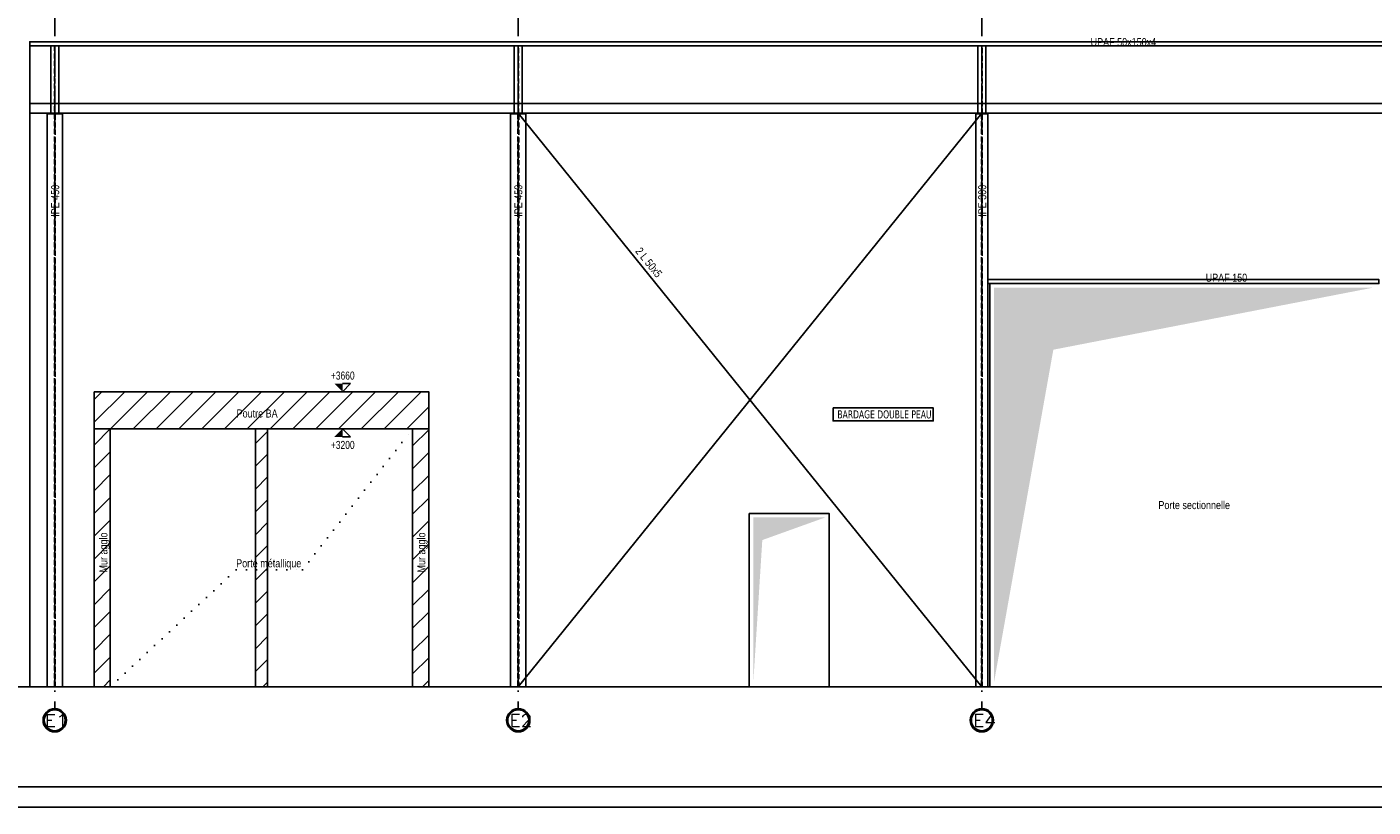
# Model space of a CAD drawing. Extents: x 293186 to 369035, y -341273 to -122059.
# Tile 2 of 64: x 325128 to 341826, y -340378 to -330703. Entities that reach past the tile are written whole.
import ezdxf

# ---------------------------------------------------------------- set-up
doc = ezdxf.new("R2010")
doc.units = 0
doc.header["$LTSCALE"] = 50
for name, pattern in [('DASHDOT', [10, 5, -2.5, 0, -2.5]), ('DOT', [2.5, 0, -2.5]), ('HIDDEN', [1.875, 1.25, -0.625])]:
    doc.linetypes.add(name, pattern=pattern)
doc.layers.add('ECHELLE_1_50', color=7, linetype='CONTINUOUS')
doc.styles.add('ARIAL', font='txt')
doc.styles.add('CADWORK5', font='ROMAND', dxfattribs={"width": 0.8})
doc.styles.add('TAHOMA', font='txt')
pattern_1 = [(45, (0, 0), (141.42136, -141.42136), [])]

# ---------------------------------------------------------------- blocks, each defined once
blk = doc.blocks.new('*D84')
at = {"layer": 'ECHELLE_1_50', "color": 150}
for p, q in [((329143, -335687), (328793, -335687)), ((329043, -335687), (329143, -335787)), ((329143, -335787), (329043, -335787))]:
    blk.add_line(p, q, dxfattribs=at)
blk.add_solid([(329043, -335687), (329043, -335787), (328943, -335787)], dxfattribs=at)
at = {"layer": 'ECHELLE_1_50', "color": 26, "style": 'ARIAL', "width": 0.75}
blk.add_text('+3200', height=100, dxfattribs=at).set_placement((328899, -335937))
blk = doc.blocks.new('*D85')
at = {"layer": 'ECHELLE_1_50', "color": 150}
for p, q in [((329143, -335227), (328793, -335227)), ((329043, -335227), (329143, -335127)), ((329143, -335127), (329043, -335127))]:
    blk.add_line(p, q, dxfattribs=at)
blk.add_solid([(329043, -335227), (329043, -335127), (328943, -335127)], dxfattribs=at)
at = {"layer": 'ECHELLE_1_50', "color": 26, "style": 'ARIAL', "width": 0.75}
blk.add_text('+3660', height=100, dxfattribs=at).set_placement((328899, -335077))

msp = doc.modelspace()

# ---------------------------------------------------------------- hatches: boundary and pattern name
at = {"layer": 'ECHELLE_1_50'}
for points in [[(337123, -338837), (337123, -333937), (341823, -333937), (337860, -334706)], [(334138, -338837), (334138, -336787), (335028, -336787), (334250, -337067)]]:
    msp.add_hatch(color=9, dxfattribs=at).paths.add_polyline_path(points)
at = {"layer": 'ECHELLE_1_50', "linetype": 'CONTINUOUS'}
h = msp.add_hatch(dxfattribs=at)
h.set_pattern_fill('ANSI31', color=212, scale=62.992521, style=0, pattern_type=2)
h.set_pattern_definition(pattern_1)
h.paths.add_polyline_path([(325963, -335227), (325963, -335687), (330113, -335687), (330113, -335227)])
h = msp.add_hatch(dxfattribs=at)
h.set_pattern_fill('ANSI31', color=212, scale=62.992521, style=0, pattern_type=2)
h.set_pattern_definition(pattern_1)
h.paths.add_polyline_path([(325963, -335687), (326163, -335687), (326163, -338887), (325963, -338887)])
h = msp.add_hatch(dxfattribs=at)
h.set_pattern_fill('ANSI31', color=212, scale=62.992521, style=0, pattern_type=2)
h.set_pattern_definition(pattern_1)
h.paths.add_polyline_path([(327963, -335687), (328113, -335687), (328113, -338887), (327963, -338887)])
h = msp.add_hatch(dxfattribs=at)
h.set_pattern_fill('ANSI31', color=212, scale=62.992521, style=0, pattern_type=2)
h.set_pattern_definition(pattern_1)
h.paths.add_polyline_path([(329913, -335687), (330113, -335687), (330113, -338887), (329913, -338887)])

# ---------------------------------------------------------------- linework, layer by layer
at = {"layer": 'ECHELLE_1_50', "color": 3, "linetype": 'DASHDOT'}
for p, q in [((325473, -330566), (325473, -339157)), ((331223, -330566), (331223, -339157)), ((336973, -330566), (336973, -339157))]:
    msp.add_line(p, q, dxfattribs=at)
at = {"layer": 'ECHELLE_1_50', "color": 2}
msp.add_line((325163, -330887), (325163, -338887), dxfattribs=at)
at = {"layer": 'ECHELLE_1_50', "color": 5, "linetype": 'HIDDEN'}
for p, q in [((325471, -330937), (325471, -331779)), ((325476, -331779), (325476, -330937)), ((331221, -330937), (331221, -331779)), ((331226, -331779), (331226, -330937)), ((336971, -330937), (336971, -331779)), ((336976, -331779), (336976, -330937)), ((325469, -331779), (325469, -338887)), ((325478, -338887), (325478, -331779)), ((331219, -331779), (331219, -338887)), ((331228, -338887), (331228, -331779)), ((336970, -331779), (336970, -338887)), ((336977, -338887), (336977, -331779))]:
    msp.add_line(p, q, dxfattribs=at)
at = {"layer": 'ECHELLE_1_50', "color": 5, "linetype": 'DASHDOT'}
for p, q in [((325473, -330937), (325473, -331779)), ((331223, -330937), (331223, -331779)), ((336973, -330937), (336973, -331779)), ((325473, -331779), (325473, -338887)), ((331223, -331779), (331223, -338887)), ((336973, -331779), (336973, -338887))]:
    msp.add_line(p, q, dxfattribs=at)
at = {"layer": 'ECHELLE_1_50', "color": 1}
for p, q in [((331223, -338887), (336973, -331774)), ((336973, -338887), (331223, -331774))]:
    msp.add_line(p, q, dxfattribs=at)
at = {"layer": 'ECHELLE_1_50', "color": 5}
msp.add_line((337073, -333887), (337073, -338887), dxfattribs=at)
at = {"layer": 'ECHELLE_1_50', "color": 7}
msp.add_line((323917, -338887, 2540), (353246, -338887, 2540), dxfattribs=at)
at = {"layer": 'ECHELLE_1_50', "color": 32, "linetype": 'CONTINUOUS'}
for points in [[(314023, -298428), (368085, -298428), (368085, -340378), (314023, -340378), (314023, -298428)], [(314273, -298678), (367835, -298678), (367835, -340128), (314273, -340128), (314273, -298678)]]:
    msp.add_lwpolyline(points, dxfattribs=at)
at = {"layer": 'ECHELLE_1_50', "color": 5, "linetype": 'CONTINUOUS'}
for points in [[(353033, -330887), (325163, -330887), (325163, -330937), (353033, -330937)], [(325163, -331654), (353033, -331654), (353033, -331774), (325163, -331774)], [(337048, -333837), (341898, -333837), (341898, -333887), (337048, -333887)], [(334088, -336737), (335078, -336737), (335078, -338887), (334088, -338887)]]:
    msp.add_lwpolyline(points, close=True, dxfattribs=at)
for points in [[(325423, -330937), (325423, -331779), (325523, -331779), (325523, -330937), (325423, -330937)], [(331173, -330937), (331173, -331779), (331273, -331779), (331273, -330937), (331173, -330937)], [(336923, -330937), (336923, -331779), (337023, -331779), (337023, -330937), (336923, -330937)], [(325378, -331779), (325378, -338887), (325568, -338887), (325568, -331779), (325378, -331779)], [(331128, -331779), (331128, -338887), (331318, -338887), (331318, -331779), (331128, -331779)], [(336898, -331779), (336898, -338887), (337048, -338887), (337048, -331779), (336898, -331779)]]:
    msp.add_lwpolyline(points, dxfattribs=at)
at = {"layer": 'ECHELLE_1_50', "color": 7, "linetype": 'CONTINUOUS'}
for points in [[(325963, -335227), (325963, -335687), (330113, -335687), (330113, -335227)], [(325963, -335687), (326163, -335687), (326163, -338887), (325963, -338887)], [(327963, -335687), (328113, -335687), (328113, -338887), (327963, -338887)], [(329913, -335687), (330113, -335687), (330113, -338887), (329913, -338887)]]:
    msp.add_lwpolyline(points, close=True, dxfattribs=at)
at = {"layer": 'ECHELLE_1_50', "color": 32, "linetype": 'CONTINUOUS'}
msp.add_lwpolyline([(335128, -335427), (336371, -335427), (336371, -335589), (335128, -335589)], close=True, dxfattribs=at)
at = {"layer": 'ECHELLE_1_50', "color": 7, "linetype": 'DOT'}
msp.add_lwpolyline([(326163, -338887), (327725, -337435), (328547, -337435), (329913, -335687)], dxfattribs=at)
at = {"layer": 'ECHELLE_1_50', "color": 3, "linetype": 'CONTINUOUS'}
for centre, radius in [((325473, -339302), 145), ((325473, -339302), 130), ((331223, -339302), 145), ((331223, -339302), 130), ((336973, -339302), 145), ((336973, -339302), 130)]:
    msp.add_circle(centre, radius, dxfattribs=at)

# ---------------------------------------------------------------- block references
at = {"layer": 'ECHELLE_1_50', "color": 0}
for name in ['*D85', '*D84']:
    msp.add_blockref(name, (0, 0), dxfattribs=at)

# ---------------------------------------------------------------- texts
at = {"layer": 'ECHELLE_1_50', "color": 7, "style": 'ARIAL', "width": 0.8}
for s, p in [('UPAF 50x150x4', (338322, -330941)), ('UPAF 150', (339749, -333863)), ('Poutre BA', (327729, -335547)), ('Porte sectionnelle', (339163, -336683)), ('Porte métallique', (327724, -337405))]:
    msp.add_text(s, height=100, dxfattribs=at).set_placement(p)
for s, rotation, p in [('IPE 450', 90, (325529, -333058)), ('IPE 450', 90, (331274, -333058)), ('IPE 300', 90, (337028, -333058)), ('2 L 50x5', 308.9482, (332669, -333488)), ('Mur agglo', 90, (326127, -337470)), ('Mur agglo', 90, (330070, -337470))]:
    msp.add_text(s, height=100, rotation=rotation, dxfattribs=at).set_placement(p)
at = {"layer": 'ECHELLE_1_50', "color": 32, "style": 'TAHOMA', "width": 0.8}
msp.add_text('BARDAGE DOUBLE PEAU', height=100, dxfattribs=at).set_placement((335181, -335558))
at = {"layer": 'ECHELLE_1_50', "color": 96, "style": 'CADWORK5', "width": 1.125}
for s, p in [('E1', (325352, -339380)), ('E2', (331115, -339378)), ('E4', (336865, -339378))]:
    msp.add_text(s, height=150, dxfattribs=at).set_placement(p)

doc.saveas('drawing.dxf')
